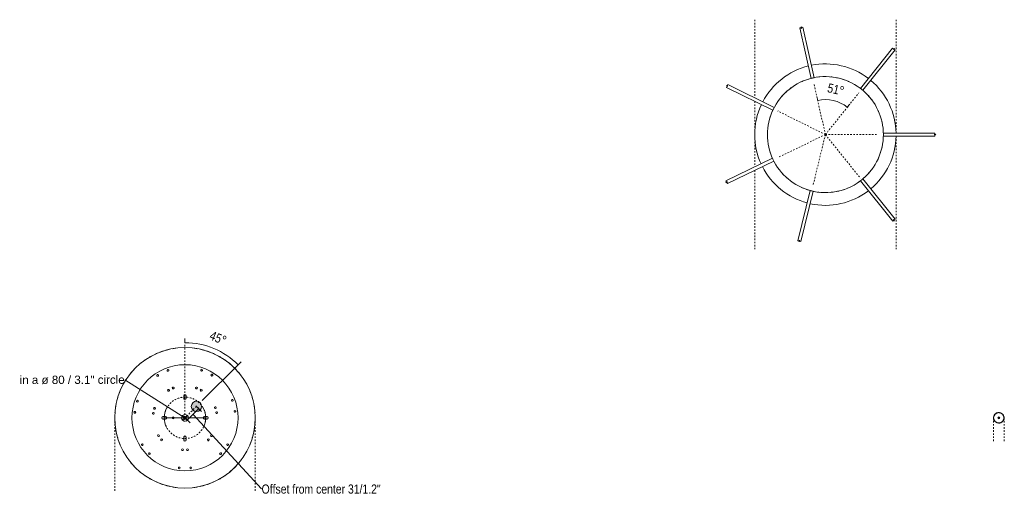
# Model space of a CAD drawing. Header units: millimetres. Extents: x 5395 to 9794, y 397 to 7363.
# Tile 38 of 38: x 7890 to 9794, y 6413 to 7363. Entities that reach past the tile are written whole.
import ezdxf

# ---------------------------------------------------------------- set-up
doc = ezdxf.new("R2010")
doc.units = ezdxf.units.MM
doc.linetypes.add('Dash', pattern=[6, 3, -3])
doc.layers.add('A-ANNO-DIMS', color=7, linetype='Dash', lineweight=9, true_color=0xd2d2d2)
for name, color, linetype, lineweight in [('A-ANNO-DIMS-8', 7, 'Continuous', 9), ('A-DETL-GENF', 7, 'Continuous', 9), ('E-LITE-EQPM', 7, 'Continuous', 20)]:
    doc.layers.add(name, color=color, linetype=linetype, lineweight=lineweight)
doc.styles.add('Arial', font='arial.ttf', dxfattribs={"height": 16})
doc.styles.add('Arial Narrow_3', font='ARIALN.TTF', dxfattribs={"height": 17.6})
doc.dimstyles.new('Angular_-_3mm_Arial', dxfattribs={"dimscale": 304.8, "dimtxt": 18.012385, "dimasz": 0, "dimexe": 0.026247, "dimexo": 0.052493, "dimgap": 0.026247, "dimtad": 1, "dimdec": 0, "dimzin": 0, "dimdsep": 46, "dimtxsty": 'Arial Narrow_3', "dimblk1": 'NONE', "dimblk2": 'NONE', "dimsah": 1, "dimcen": 0.09, "dimadec": 0, "dimazin": 0, "dimtfac": 1, "dimtdec": 4, "dimtix": 1, "dimtmove": 0, "dimatfit": 3, "dimfxl": 1, "dimtvp": 1, "dimtolj": 1, "dimtzin": 0, "dimarcsym": 2})
doc.dimstyles.new('Angular_-_3mm_Arial_1', dxfattribs={"dimscale": 304.8, "dimtxt": 18.012385, "dimasz": 0, "dimexe": 0.026247, "dimexo": 0.052493, "dimgap": 0.026247, "dimtad": 1, "dimdec": 0, "dimzin": 0, "dimdsep": 46, "dimtxsty": 'Arial Narrow_3', "dimblk1": 'NONE', "dimblk2": 'NONE', "dimsah": 1, "dimcen": 0.09, "dimadec": 0, "dimazin": 0, "dimtfac": 1, "dimtdec": 4, "dimtix": 1, "dimtmove": 0, "dimatfit": 3, "dimfxl": 1, "dimtvp": 1, "dimtolj": 1, "dimtzin": 0, "dimarcsym": 2})
doc.dimstyles.new('Diameter_-_3mm_Arial', dxfattribs={"dimscale": 304.8, "dimtxt": 16.32415, "dimasz": 0, "dimexe": 0.062992, "dimexo": 0, "dimgap": 0.03937, "dimtad": 1, "dimjust": 3, "dimdec": 0, "dimzin": 0, "dimdsep": 46, "dimtxsty": 'Arial', "dimblk1": 'NONE', "dimblk2": 'NONE', "dimsah": 1, "dimcen": 0.09, "dimadec": 0, "dimazin": 0, "dimtfac": 1, "dimtdec": 4, "dimtix": 1, "dimtmove": 0, "dimatfit": 2, "dimfxl": 1, "dimtvp": 1, "dimtolj": 1, "dimtzin": 0, "dimarcsym": 2})
doc.dimstyles.new('FARO_-_2_2mm_Arial_Narrow_mm_Inch_Left_H', dxfattribs={"dimscale": 304.8, "dimtxt": 18.012385, "dimasz": 0, "dimexe": 0.026247, "dimexo": 0.0625, "dimgap": 0.013123, "dimtad": 3, "dimtih": 1, "dimtoh": 1, "dimdec": 0, "dimzin": 0, "dimdsep": 46, "dimtxsty": 'Arial Narrow_3', "dimblk1": 'NONE', "dimblk2": 'NONE', "dimsah": 1, "dimcen": 0.09, "dimadec": 0, "dimazin": 0, "dimtfac": 1, "dimtdec": 4, "dimtix": 1, "dimtmove": 1, "dimatfit": 3, "dimfxl": 0.026247, "dimfxlon": 1, "dimtvp": 1, "dimtolj": 1, "dimtzin": 0, "dimarcsym": 2})

# ---------------------------------------------------------------- blocks, each defined once
blk = doc.blocks.new('62802-7L - 64314-44-7L SAMBA Black_ribbon beige pendant lamp ø450-7L-659210-Planta_PDF Fixing Holes')
at = {"layer": 'E-LITE-EQPM', "color": 253, "true_color": 0xaaaaaa}
blk.add_line((29.7, -54.8), (29.6, -54.7), dxfattribs=at)
for centre, radius, start, end in [((0, 0), 135.8, 97.4328, 100.4245), ((0, 0), 135.8, 79.5755, 82.5672), ((0, 0), 135.8, 118.5425, 121.4575), ((0, 0), 135.8, 113.3872, 116.1574), ((0, 0), 135.8, 108.0183, 110.8764), ((0, 0), 135.8, 102.6503, 105.712), ((0, 0), 135.8, 74.288, 77.3498), ((0, 0), 135.8, 69.1236, 71.9817), ((0, 0), 135.8, 63.8426, 66.6128), ((0, 0), 135.8, 58.5425, 61.4575), ((0, 0), 102.6, 90, 270), ((0, 0), 135.8, 134.288, 137.3498), ((0, 0), 135.8, 129.1236, 131.9817), ((0, 0), 135.8, 123.8426, 126.6128), ((-11, 96.9), 1.75, 360, 180), ((-11, 96.9), 1.75, 180, 360), ((0, 0), 102.6, 270, 90), ((11, 96.9), 1.75, 360, 180), ((11, 96.9), 1.75, 180, 360), ((0, 0), 135.8, 53.3872, 56.1574), ((0, 0), 135.8, 48.0183, 50.8764), ((0, 0), 135.8, 42.6503, 45.712), ((0, 0), 135.8, 139.5755, 142.5672), ((0, 0), 135.8, 37.4328, 40.4245), ((-68.8, 69.2), 1.75, 51.3188, 231.3188), ((-68.8, 69.2), 1.75, 231.3188, 51.3188), ((-5, 61.6), 1.8, 0, 180), ((-5, 61.6), 1.8, 180, 360), ((5, 61.6), 1.8, 360, 180), ((5, 61.6), 1.8, 180, 360), ((68.7, 69.2), 1.75, 128.7032, 308.7032), ((68.7, 69.2), 1.75, 308.7032, 128.7032), ((0, 0), 135.8, 162.6503, 165.7189), ((0, 0), 135.8, 157.4328, 160.4245), ((-82.6, 52), 1.75, 51.3188, 231.3188), ((-82.6, 52), 1.75, 231.3188, 51.3188), ((-45, 42.4), 1.8, 51.3188, 231.3188), ((-45, 42.4), 1.8, 231.3188, 51.3188), ((0, 42.6), 2.5, 149.8024, 154.2823), ((0, 42.6), 2.5, 128.5647, 141.4235), ((0, 42.6), 2.5, 115.7059, 120.1978), ((45, 42.5), 1.8, 128.7032, 308.7032), ((45, 42.5), 1.8, 308.7032, 128.7032), ((82.5, 52), 1.75, 128.7032, 308.7032), ((82.5, 52), 1.75, 308.7032, 128.7032), ((0, 0), 135.8, 19.5755, 22.5672), ((0, 0), 135.8, 14.2811, 17.3498), ((0, 0), 135.8, 167.9462, 170.8764), ((-51.2, 34.6), 1.8, 51.3188, 231.3188), ((-51.2, 34.6), 1.8, 231.3188, 51.3188), ((0, 37.6), 2.5, 205.7177, 210.1976), ((0, 37.6), 2.5, 218.5765, 231.4353), ((0, 37.6), 2.5, 239.8022, 244.2941), ((51.2, 34.6), 1.8, 128.7032, 308.7032), ((51.2, 34.6), 1.8, 308.7032, 128.7032), ((0, 0), 135.8, 9.1236, 12.0538), ((0, 0), 135.8, 178.5835, 181.4165), ((0, 0), 135.8, 173.3872, 176.0573), ((-37.6, 0), 2.5, 45, 48.1856), ((-37.6, 0), 2.5, 30, 34.9297), ((-37.6, 0), 2.5, 15, 20.9573), ((-37.6, 0), 2.5, 353.0142, 6.9858), ((-22.8, 0), 2.05, 0, 180), ((0, 0), 6.54, 90, 180), ((0, 0), 3, 360, 180), ((0, 0), 3, 360, 180), ((0, 0), 2, 360, 180), ((0, 0), 6.54, 0, 90), ((42.6, 0), 2.5, 45, 48.1856), ((42.6, 0), 2.5, 30, 34.9297), ((42.6, 0), 2.5, 15, 20.9573), ((42.6, 0), 2.5, 353.0142, 6.9858), ((0, 0), 135.8, 3.9427, 6.6128), ((0, 0), 135.8, 358.5835, 1.4165), ((0, 0), 135.8, 183.9427, 186.6128), ((-97, -10.5), 1.75, 102.6993, 282.6993), ((-97, -10.5), 1.75, 282.6993, 102.6993), ((-61.2, -8.6), 1.8, 102.6993, 282.6993), ((-61.2, -8.6), 1.8, 282.6993, 102.6993), ((-59, -18.4), 1.8, 102.6993, 282.6993), ((-59, -18.4), 1.8, 282.6993, 102.6993), ((-37.6, 0), 2.5, 311.8144, 315), ((-37.6, 0), 2.5, 325.0703, 330), ((-37.6, 0), 2.5, 339.0427, 345), ((-22.8, 0), 2.05, 180, 360), ((0, 0), 6.54, 180, 270), ((0, 0), 3, 180, 360), ((0, 0), 3, 180, 360), ((0, 0), 2, 180, 360), ((0, 0), 6.54, 270, 360), ((42.6, 0), 2.5, 311.8144, 315), ((42.6, 0), 2.5, 325.0703, 330), ((42.6, 0), 2.5, 339.0427, 345), ((58.7, -19.5), 1.8, 76.2365, 256.2365), ((58.7, -19.5), 1.8, 256.2365, 76.2365), ((61.1, -9.8), 1.8, 76.2365, 256.2365), ((61.1, -9.8), 1.8, 256.2365, 76.2365), ((96.8, -12.3), 1.75, 76.2365, 256.2365), ((96.8, -12.3), 1.75, 256.2365, 76.2365), ((0, 0), 135.8, 353.3872, 356.0573), ((0, 0), 135.8, 189.1236, 192.0538), ((0, 0), 135.8, 194.2811, 197.3498), ((-92.1, -32.1), 1.75, 102.6993, 282.6993), ((-92.1, -32.1), 1.75, 282.6993, 102.6993), ((0, -37.6), 2.5, 149.8024, 156.2432), ((0, -37.6), 2.5, 128.5647, 141.4235), ((0, -37.6), 2.5, 115.7059, 120.1978), ((91.5, -33.8), 1.75, 76.2365, 256.2365), ((91.5, -33.8), 1.75, 256.2365, 76.2365), ((0, 0), 135.8, 342.6503, 345.7189), ((0, 0), 135.8, 347.9462, 350.8764), ((0, 0), 135.8, 199.5755, 202.5672), ((-31.8, -53), 1.8, 153.6993, 333.6993), ((-31.8, -53), 1.8, 333.6993, 153.6993), ((-22.8, -57.5), 1.8, 153.6993, 333.6993), ((-22.8, -57.5), 1.8, 333.6993, 153.6993), ((0, -42.6), 2.5, 205.7177, 210.1976), ((0, -42.6), 2.5, 218.5765, 231.4353), ((0, -42.6), 2.5, 239.8022, 244.2941), ((22.2, -57.7), 1.8, 25.6993, 205.6993), ((22.2, -57.7), 1.8, 205.6993, 25.6993), ((31.3, -53.4), 1.8, 25.6993, 205.6993), ((31.3, -53.4), 1.8, 205.6993, 25.6993), ((0, 0), 135.8, 337.4328, 340.4245), ((0, 0), 135.8, 217.4328, 220.4245), ((0, 0), 135.8, 222.6503, 225.712), ((-52.8, -82), 1.75, 153.6993, 333.6993), ((-52.8, -82), 1.75, 333.6993, 153.6993), ((-33, -91.8), 1.75, 153.6993, 333.6993), ((-33, -91.8), 1.75, 333.6993, 153.6993), ((32.1, -92.1), 1.75, 25.6993, 205.6993), ((32.1, -92.1), 1.75, 205.6993, 25.6993), ((52, -82.5), 1.75, 25.6993, 205.6993), ((52, -82.5), 1.75, 205.6993, 25.6993), ((0, 0), 135.8, 314.288, 317.3498), ((0, 0), 135.8, 319.5755, 322.5672), ((0, 0), 135.8, 228.0183, 230.8764), ((0, 0), 135.8, 233.3872, 236.1574), ((0, 0), 135.8, 303.8426, 306.6128), ((0, 0), 135.8, 309.1236, 311.9817), ((0, 0), 135.8, 238.5425, 241.4575), ((0, 0), 135.8, 243.8426, 246.6128), ((0, 0), 135.8, 249.1236, 251.9817), ((0, 0), 135.8, 254.288, 257.3498), ((0, 0), 135.8, 282.6503, 285.712), ((0, 0), 135.8, 288.0183, 290.8764), ((0, 0), 135.8, 293.3872, 296.1574), ((0, 0), 135.8, 298.5425, 301.4575), ((0, 0), 135.8, 259.5755, 262.5672), ((0, 0), 135.8, 277.4328, 280.4245)]:
    blk.add_arc(centre, radius, start, end, dxfattribs=at)
blk = doc.blocks.new('62802-7L - 64314 MAMBO_CONGA_SAMBA Black structure pendant lamp with tensioner-545310-Planta_PDF Floron')
at = {"layer": 'E-LITE-EQPM'}
for p, q in [((-163.5, 134.7), (-163.6, 134.8)), ((-3, 112), (-3, 111.9)), ((3, 111.9), (3, 112)), ((-94.7, 79.7), (-94.8, 79.7)), ((-89.3, 67.7), (-89.2, 67.6)), ((-110, -21.7), (-110, -21.6)), ((109.6, -23.6), (109.5, -23.6)), ((-207.3, -43.6), (-207.4, -43.6)), ((-52.3, -99), (-52.4, -99.1)), ((51.3, -99.7), (51.2, -99.6)), ((51.7, -100.5), (51.6, -100.4)), ((-96.6, -188.5), (-96.6, -188.6))]:
    blk.add_line(p, q, dxfattribs=at)
for radius, start, end in [(136.7, 91.2621, 140.0566), (136.7, 39.9648, 88.7406), (112.1, 112.4558, 114.5152), (112.1, 106.7636, 108.9144), (112.1, 101.1279, 103.2099), (112.1, 95.4848, 97.5442), (112.1, 82.4558, 84.5152), (112.1, 76.7901, 78.8721), (112.1, 71.0856, 73.2364), (112.1, 65.4848, 67.5442), (136.7, 142.5753, 191.4355), (112.1, 136.7636, 138.9144), (112.1, 131.0856, 133.2364), (112.1, 125.4848, 127.5442), (112.1, 52.4558, 54.5152), (112.1, 46.7636, 48.9144), (112.1, 41.0856, 43.2364), (136.7, 347.568, 37.4479), (112.1, 142.8397, 144.5152), (112.1, 35.4848, 37.1739), (112.1, 155.4848, 157.5442), (112.1, 22.4558, 24.5152), (112.1, 166.7636, 168.9144), (112.1, 161.0856, 163.2364), (112.1, 16.7636, 18.9144), (112.1, 11.0856, 13.2364), (112.1, 172.4558, 174.5152), (112.1, 5.4848, 7.5442), (112.1, 185.4848, 187.5442), (112.1, 352.4558, 354.5152), (136.7, 193.9558, 242.4296), (112.1, 196.7636, 198.9144), (136.7, 296.9515, 345.0483), (112.1, 341.0856, 343.2364), (112.1, 347.8354, 348.9144), (112.1, 202.4558, 204.5152), (112.1, 335.4848, 337.5442), (112.1, 215.4848, 217.5442), (112.1, 221.0856, 223.2364), (112.1, 316.7636, 318.9144), (112.1, 322.4558, 324.5152), (112.1, 226.7636, 228.9144), (112.1, 232.4558, 234.5152), (112.1, 305.4848, 307.5442), (112.1, 311.0856, 313.2364), (112.1, 245.4848, 247.5442), (112.1, 251.0856, 253.2364), (112.1, 256.7901, 258.8721), (112.1, 262.4558, 264.5152), (112.1, 275.4848, 277.5442), (112.1, 281.1279, 283.2099), (112.1, 286.7636, 288.9144), (112.1, 292.4558, 294.161), (136.7, 244.9481, 270), (136.7, 270, 294.4341)]:
    blk.add_arc((0, 0), radius, start, end, dxfattribs=at)
blk = doc.blocks.new('canopy_soporte - canopy-557651-Planta_PDF Fixing Holes Copy 1')
at = {"layer": 'E-LITE-EQPM', "color": 253, "true_color": 0xaaaaaa}
for p, q in [((10.7, 2), (9.8, 2)), ((10.7, 2), (10.7, 0)), ((10.7, 0), (10.7, -2)), ((9.8, -2), (10.7, -2))]:
    blk.add_line(p, q, dxfattribs=at)
at = {"layer": 'E-LITE-EQPM', "color": 253, "true_color": 0xaaaaaa, "flags": 128}
for points in [[(0, 10.3), (-2.1, 10.1), (-4.1, 9.4), (-5.9, 8.4), (-7.5, 7), (-8.8, 5.3), (-9.7, 3.4), (-10.2, 1.4), (-10.3, -0.7), (-9.9, -2.8), (-9.1, -4.8), (-8, -6.5), (-6.5, -8), (-4.7, -9.2), (-2.7, -9.9), (-0.7, -10.3), (0, -10.3)], [(10, 2), (9.9, 2.8), (9.1, 4.8), (8, 6.5), (6.5, 8), (4.7, 9.2), (2.7, 9.9), (0.7, 10.3), (0, 10.3)], [(0, -10.3), (2.1, -10.1), (4.1, -9.4), (5.9, -8.4), (7.5, -7), (8.8, -5.3), (9.7, -3.4), (10, -2)]]:
    blk.add_lwpolyline(points, dxfattribs=at)
at = {"layer": 'E-LITE-EQPM', "color": 253, "true_color": 0xaaaaaa}
for start, end in [(90, 270), (270, 90)]:
    blk.add_arc((0, 0), 10, start, end, dxfattribs=at)
for points, knots in [([(0, 10), (-0.3, 10), (-1, 10), (-2.2, 9.8), (-3.2, 9.5), (-3.8, 9.3), (-4, 9.2), (-4.1, 9.1), (-4.2, 9.1), (-4.2, 9.1)], [0, 0, 0, 0, 0.1428571, 0.2857143, 0.5714286, 0.6785714, 0.7321429, 0.7857143, 0.8392857, 0.8392857, 0.8392857, 0.8392857]), ([(4.2, 9.1), (4.2, 9.1), (3.8, 9.2), (2.9, 9.6), (1.5, 9.9), (0.5, 10), (0, 10)], [0.1428571, 0.1428571, 0.1428571, 0.1428571, 0.2857143, 0.5714286, 0.7857143, 1, 1, 1, 1]), ([(9.9, 1.4), (9.9, 1.5), (9.9, 1.6), (9.8, 1.8), (9.8, 1.8)], [0.753091, 0.753091, 0.753091, 0.753091, 0.7916667, 0.8611111, 0.8611111, 0.8611111, 0.8611111]), ([(-4.2, -9.1), (-4.2, -9.1), (-3.8, -9.2), (-2.9, -9.6), (-1.5, -9.9), (-0.5, -10), (0, -10)], [0.1428571, 0.1428571, 0.1428571, 0.1428571, 0.2857143, 0.5714286, 0.7857143, 1, 1, 1, 1]), ([(0, -10), (0.3, -10), (1, -10), (2.2, -9.8), (3.2, -9.5), (3.8, -9.3), (4, -9.2), (4.1, -9.1), (4.2, -9.1), (4.2, -9.1)], [0, 0, 0, 0, 0.1428571, 0.2857143, 0.5714286, 0.6785714, 0.7321429, 0.7857143, 0.8392857, 0.8392857, 0.8392857, 0.8392857])]:
    blk.add_open_spline(points, degree=3, knots=knots, dxfattribs=at)
for points in [[(9.8, 1.8), (9.8, 1.9), (9.8, 2), (9.8, 2)], [(10, 0.8), (10, 0.8), (10, 0.9), (10, 0.9)], [(10, 0.1), (10, 0.2), (10, 0.2), (10, 0.3)], [(10, -0.3), (10, -0.2), (10, -0.1), (10, 0.1)], [(9.8, -1.9), (9.8, -1.8), (9.9, -1.7), (9.9, -1.6), (9.9, -1.5)], [(9.8, -2), (9.8, -2), (9.8, -2), (9.8, -1.9), (9.8, -1.9)], [(10, -1), (10, -0.9), (10, -0.8), (10, -0.7)]]:
    blk.add_open_spline(points, degree=3, dxfattribs=at)
blk = doc.blocks.new('DIMBLOCK9-Planta_PDF Fixing Holes')
at = {"layer": 'A-ANNO-DIMS-8', "color": 251, "true_color": 0x5b5b5b, "transparency": 16777216}
for p, q in [((8236.3, 6611.8), (8214.1, 6589.7)), ((8230.6, 6617.5), (8241.9, 6606.2)), ((8236.3, 6611.8), (8230.6, 6617.5)), ((8208.5, 6595.4), (8219.8, 6584.1)), ((8214.1, 6589.7), (8208.5, 6595.4)), ((8357.8, 6456.7), (8225.2, 6600.8)), ((8357.8, 6456.7), (8357.8, 6456.7))]:
    blk.add_line(p, q, dxfattribs=at)
at = {"layer": 'A-ANNO-DIMS-8', "color": 0, "transparency": 16777216, "insert": (8357.8, 6465.2), "char_height": 17.6, "width": 276.533, "attachment_point": 1, "line_spacing_factor": 0.974696, "style": 'Arial Narrow_3'}
blk.add_mtext('Offset from center 31/1.2"', dxfattribs=at)
blk = doc.blocks.new('_None')
blk = doc.blocks.new('DIMBLOCK10-Planta_PDF Fixing Holes')
at = {"layer": 'A-ANNO-DIMS-8', "color": 8, "true_color": 0x787878, "transparency": 16777216}
for p, q in [((8093.3, 6667.6), (8209.7, 6594.1)), ((8093.3, 6667.6), (8093.3, 6667.6)), ((8209.7, 6594.1), (8169.7, 6594)), ((8205.7, 6598.1), (8213.7, 6590.1)), ((8205.7, 6590.1), (8213.7, 6598.1)), ((8209.7, 6594.1), (8249.7, 6594.2))]:
    blk.add_line(p, q, dxfattribs=at)
for start, end in [(152.6176, 207.6215), (332.6176, 27.6215)]:
    blk.add_arc((8209.7, 6594.1), 40, start, end, dxfattribs=at)
at = {"layer": 'A-ANNO-DIMS-8', "color": 0, "transparency": 16777216, "insert": (7890.1, 6675.4), "char_height": 16, "width": 243.807, "attachment_point": 1, "rotation": 0.1195, "line_spacing_factor": 0.941778, "style": 'Arial'}
blk.add_mtext('in a ø 80 / 3.1" circle', dxfattribs=at)
blk = doc.blocks.new('DIMBLOCK11-Planta_PDF Fixing Holes')
at = {"layer": 'A-ANNO-DIMS-8', "color": 251, "true_color": 0x5b5b5b, "transparency": 16777216}
for p, q in [((8209.7, 6739.2), (8209.7, 6747.2)), ((8312.5, 6696.6), (8318.1, 6702.3)), ((8312.5, 6696.6), (8243.2, 6627.5)), ((8312.5, 6696.6), (8312.5, 6696.6))]:
    blk.add_line(p, q, dxfattribs=at)
at = {"layer": 'A-ANNO-DIMS-8', "color": 251, "linetype": 'Dash', "true_color": 0x5b5b5b, "transparency": 16777216}
blk.add_line((8209.7, 6739.2), (8209.7, 6739.2), dxfattribs=at)
at = {"layer": 'A-ANNO-DIMS-8', "color": 251, "true_color": 0x5b5b5b, "transparency": 16777216}
blk.add_arc((8209.7, 6594.1), 145.1, 44.9259, 90, dxfattribs=at)
blk.add_arc((8209.7, 6594.1), 145.1, 44.9259, 90, dxfattribs=at)
at = {"layer": 'A-ANNO-DIMS-8', "color": 0, "transparency": 16777216, "insert": (8262.3, 6762.7), "char_height": 17.6, "width": 38.426, "attachment_point": 1, "rotation": 337.4629, "line_spacing_factor": 0.974696, "style": 'Arial Narrow_3'}
blk.add_mtext('45°', dxfattribs=at)
blk = doc.blocks.new('DIMBLOCK15-Planta_PDF Floron')
at = {"layer": 'A-ANNO-DIMS-8', "color": 251, "true_color": 0x5b5b5b, "transparency": 16777216}
for p, q in [((9433, 7207.4), (9431.3, 7215.2)), ((9433, 7207.4), (9433, 7207.4)), ((9490.1, 7194.2), (9495.1, 7200.4)), ((9490.1, 7194.2), (9490.1, 7194.2)), ((9490.1, 7194.2), (9490.1, 7194.2))]:
    blk.add_line(p, q, dxfattribs=at)
blk.add_arc((9447.9, 7141.4), 67.6, 51.3143, 102.6948, dxfattribs=at)
blk.add_arc((9447.9, 7141.4), 67.6, 51.3143, 102.6948, dxfattribs=at)
at = {"layer": 'A-ANNO-DIMS-8', "color": 0, "transparency": 16777216, "insert": (9454.4, 7240.9), "char_height": 17.6, "width": 38.426, "attachment_point": 1, "rotation": 347.0045, "line_spacing_factor": 0.974696, "style": 'Arial Narrow_3'}
blk.add_mtext('51°', dxfattribs=at)

msp = doc.modelspace()

# ---------------------------------------------------------------- hatches: boundary and pattern name
at = {"layer": 'A-DETL-GENF', "true_color": 0xe2e2e2}
h = msp.add_hatch(color=254, dxfattribs=at)
h.paths.add_polyline_path([(8209.7, 6549), (8210.4, 6549.1), (8211, 6549.3), (8211.5, 6549.7), (8211.9, 6550.2), (8212.1, 6550.8), (8212.2, 6551.5), (8212.1, 6557.1), (8211.9, 6557.7), (8211.5, 6558.3), (8211, 6558.7), (8210.4, 6558.9), (8209.7, 6559), (8209.1, 6558.9), (8208.5, 6558.7), (8208, 6558.3), (8207.6, 6557.7), (8207.3, 6557.1), (8207.2, 6556.5), (8207.3, 6550.8), (8207.6, 6550.2), (8208, 6549.7), (8208.5, 6549.3), (8209.1, 6549.1)])
h.paths.add_polyline_path([(8167.1, 6591.6), (8172.7, 6591.7), (8173.4, 6592), (8173.8, 6592.2), (8174.2, 6592.7), (8174.4, 6593.2), (8174.6, 6593.8), (8174.6, 6594.4), (8174.3, 6595.2), (8174.2, 6595.5), (8173.8, 6596), (8173.3, 6596.3), (8172.7, 6596.5), (8172.1, 6596.6), (8166.5, 6596.5), (8165.9, 6596.3), (8165.3, 6595.9), (8164.9, 6595.2), (8164.7, 6594.8), (8164.6, 6594.1), (8164.7, 6593.5), (8164.9, 6592.9), (8165.3, 6592.3), (8165.9, 6591.9), (8166.5, 6591.7)])
h.paths.add_polyline_path([(8247.3, 6591.6), (8252.9, 6591.7), (8253.5, 6591.9), (8254, 6592.2), (8254.4, 6592.7), (8254.7, 6593.2), (8254.8, 6593.8), (8254.8, 6594.4), (8254.6, 6595.2), (8254.4, 6595.5), (8254, 6596), (8253.5, 6596.3), (8252.9, 6596.5), (8252.3, 6596.6), (8246.7, 6596.5), (8246.1, 6596.3), (8245.6, 6595.9), (8245.1, 6595.2), (8244.9, 6594.8), (8244.8, 6594.1), (8244.9, 6593.5), (8245.2, 6592.9), (8245.6, 6592.3), (8246.1, 6591.9), (8246.7, 6591.7)])
h.paths.add_polyline_path([(8231.9, 6606.2), (8234.5, 6606.6), (8236.9, 6607.6), (8239, 6609.2), (8240.6, 6611.2), (8241.6, 6613.6), (8241.9, 6616.2), (8241.6, 6618.8), (8240.6, 6621.2), (8239, 6623.3), (8236.9, 6624.9), (8234.5, 6625.9), (8231.9, 6626.2), (8229.3, 6625.9), (8226.9, 6624.9), (8224.8, 6623.3), (8223.2, 6621.2), (8222.2, 6618.8), (8221.9, 6616.2), (8222.2, 6613.6), (8223.2, 6611.2), (8224.8, 6609.2), (8226.9, 6607.6), (8229.3, 6606.6)])
h.paths.add_polyline_path([(8209.7, 6629.2), (8210.4, 6629.3), (8211, 6629.6), (8211.5, 6630), (8212, 6630.7), (8212.1, 6631.1), (8212.2, 6631.7), (8212.1, 6637.4), (8211.9, 6638), (8211.5, 6638.5), (8211, 6638.9), (8210.4, 6639.1), (8209.7, 6639.2), (8209.1, 6639.1), (8208.5, 6638.9), (8208, 6638.5), (8207.6, 6638), (8207.3, 6637.4), (8207.2, 6636.7), (8207.3, 6631.1), (8207.6, 6630.5), (8208, 6630), (8208.5, 6629.6), (8209.1, 6629.3)])
msp.add_hatch(color=254, dxfattribs=at).paths.add_polyline_path([(9783.1, 6592.1), (9783.6, 6592.2), (9784.1, 6592.4), (9784.5, 6592.7), (9784.8, 6593.1), (9785, 6593.6), (9785.1, 6594.1), (9785, 6594.6), (9784.8, 6595.1), (9784.5, 6595.5), (9784.1, 6595.8), (9783.6, 6596), (9783.1, 6596.1), (9782.5, 6596), (9782, 6595.8), (9781.6, 6595.5), (9781.3, 6595.1), (9781.1, 6594.6), (9781.1, 6594.1), (9781.1, 6593.6), (9781.3, 6593.1), (9781.6, 6592.7), (9782.1, 6592.4), (9782.5, 6592.2)])

# ---------------------------------------------------------------- linework, layer by layer
at = {"layer": 'A-ANNO-DIMS'}
for p, q in [((9311.2, 7363.4), (9311.2, 7212.4)), ((9584.6, 7363.4), (9584.6, 7144.4)), ((9447.9, 7141.4), (9425.7, 7240)), ((9447.9, 7141.4), (9512.3, 7221.8)), ((9311.2, 7205.7), (9311.2, 7079)), ((9447.9, 7141.4), (9355.6, 7187.1)), ((9447.9, 7141.4), (9357.8, 7098.1)), ((9447.9, 7141.4), (9424, 7043.3)), ((9447.9, 7141.4), (9515.6, 7057)), ((9447.9, 7141.4), (9548.9, 7141.4)), ((9584.6, 7138.4), (9584.6, 6920.2)), ((9311.2, 7072.3), (9311.2, 6920.2)), ((8209.7, 6594.1), (8209.7, 6735.1)), ((8231.9, 6616.2), (8209.7, 6594.1)), ((8073.9, 6594.1), (8073.9, 6453.1)), ((8345.6, 6594.1), (8345.6, 6453.1)), ((9772.8, 6594.1), (9772.8, 6547.2)), ((9793.4, 6594.1), (9793.4, 6547.2))]:
    msp.add_line(p, q, dxfattribs=at)
msp.add_circle((8209.7, 6594.1), 40, dxfattribs=at)
msp.add_arc((8209.7, 6594.1), 6.54, 180, 0, dxfattribs=at)
at = {"layer": 'E-LITE-EQPM'}
for p, q in [((9402.3, 7348.3), (9401, 7349.5)), ((9401, 7349.5), (9401.7, 7346.6)), ((9404.3, 7348.7), (9402.3, 7348.3)), ((9426.2, 7251.4), (9404.3, 7348.7)), ((9400.4, 7347.9), (9398.4, 7347.4)), ((9398.4, 7347.4), (9420.3, 7250.1)), ((9401.7, 7346.6), (9400.4, 7347.9)), ((9577.9, 7308.6), (9515.6, 7230.8)), ((9520.3, 7227), (9582.6, 7304.9)), ((9579.5, 7307.4), (9577.9, 7308.6)), ((9581.2, 7307.9), (9579.3, 7305.6)), ((9579.3, 7305.6), (9579.5, 7307.4)), ((9581, 7306.2), (9581.2, 7307.9)), ((9582.6, 7304.9), (9581, 7306.2)), ((9258.5, 7236.2), (9256.7, 7236)), ((9256.7, 7236), (9259.4, 7234.7)), ((9257.6, 7234.5), (9256.7, 7232.6)), ((9259.4, 7234.7), (9257.6, 7234.5)), ((9259.4, 7238), (9258.5, 7236.2)), ((9348.8, 7193.8), (9259.4, 7238)), ((9256.7, 7232.6), (9346.1, 7188.4)), ((9659.7, 7144.4), (9559.9, 7144.4)), ((9658.2, 7141.4), (9659.7, 7142.4)), ((9661.2, 7141.4), (9658.2, 7141.4)), ((9659.7, 7142.4), (9659.7, 7144.4)), ((9659.7, 7140.5), (9661.2, 7141.4)), ((9659.7, 7138.4), (9659.7, 7140.5)), ((9559.9, 7138.4), (9659.7, 7138.4)), ((9345.6, 7095.6), (9255.7, 7052.3)), ((9258.3, 7046.9), (9348.2, 7090.1)), ((9255.7, 7052.3), (9256.6, 7050.5)), ((9256.6, 7050.5), (9255.7, 7049)), ((9255.7, 7049), (9258.4, 7050.3)), ((9258.4, 7050.3), (9257.4, 7048.8)), ((9257.4, 7048.8), (9258.3, 7046.9)), ((9515.6, 7052.1), (9578, 6974.3)), ((9582.7, 6978), (9520.3, 7055.9)), ((9418.5, 7033.3), (9394.8, 6936.4)), ((9400.7, 6934.9), (9424.3, 7031.9)), ((9578, 6974.3), (9579.6, 6975.5)), ((9581.3, 6975), (9579.4, 6977.3)), ((9579.4, 6977.3), (9581.1, 6976.7)), ((9579.6, 6975.5), (9581.3, 6975)), ((9581.1, 6976.7), (9582.7, 6978)), ((9394.8, 6936.4), (9396.8, 6935.9)), ((9396.8, 6935.9), (9397.4, 6934.2)), ((9397.4, 6934.2), (9398.1, 6937.1)), ((9398.1, 6937.1), (9398.7, 6935.4)), ((9398.7, 6935.4), (9400.7, 6934.9)), ((8207.2, 6636.7), (8207.2, 6631.7)), ((8212.2, 6631.7), (8212.2, 6636.7)), ((8172.1, 6596.6), (8167.1, 6596.6)), ((8167.1, 6591.6), (8172.1, 6591.6)), ((8252.3, 6596.6), (8247.3, 6596.6)), ((8247.3, 6591.6), (8252.3, 6591.6)), ((8207.2, 6556.5), (8207.2, 6551.5)), ((8212.2, 6551.5), (8212.2, 6556.5))]:
    msp.add_line(p, q, dxfattribs=at)
at = {"layer": 'E-LITE-EQPM', "color": 253, "true_color": 0xaaaaaa}
for p, q in [((8207.2, 6636.7), (8207.2, 6631.7)), ((8212.2, 6631.7), (8212.2, 6636.7)), ((8172.1, 6596.6), (8167.1, 6596.6)), ((8167.1, 6591.6), (8172.1, 6591.6)), ((8252.3, 6596.6), (8247.3, 6596.6)), ((8247.3, 6591.6), (8252.3, 6591.6)), ((8207.2, 6556.5), (8207.2, 6551.5)), ((8212.2, 6551.5), (8212.2, 6556.5))]:
    msp.add_line(p, q, dxfattribs=at)
at = {"layer": 'E-LITE-EQPM'}
for centre, radius, start, end in [((9447.9, 7141.4), 112.1, 50, 155), ((9447.9, 7141.4), 112.1, 101.1655, 104.2329), ((9447.9, 7141.4), 112.1, 49.785, 52.8523), ((9447.9, 7141.4), 112.1, 0.0043, 49.7854), ((9447.9, 7141.4), 112.1, 155.2283, 180), ((9447.9, 7141.4), 112.1, 152.1558, 155.2232), ((9447.9, 7141.4), 112.1, 180, 204.9973), ((9447.9, 7141.4), 112.1, 310.2422, 359.9874), ((9447.9, 7141.4), 112.1, 358.4707, 1.5381), ((9447.9, 7141.4), 112.1, 204.161, 207.2284), ((9447.9, 7141.4), 112.1, 205.0026, 254.7722), ((9447.9, 7141.4), 112.1, 255, 310), ((9447.9, 7141.4), 112.1, 307.1742, 310.2416), ((9447.9, 7141.4), 112.1, 254.7756, 257.843), ((8209.7, 6636.7), 2.5, 0, 180), ((8209.7, 6631.7), 2.5, 180, 0), ((8231.9, 6616.2), 10, 0, 180), ((8231.9, 6616.2), 10, 180, 0), ((8167.1, 6594.1), 2.5, 90, 270), ((8172.1, 6594.1), 2.5, 270, 90), ((8247.3, 6594.1), 2.5, 90, 270), ((8252.3, 6594.1), 2.5, 270, 90), ((9783.1, 6594.1), 2, 90, 270), ((9783.1, 6594.1), 2, 270, 90), ((8209.7, 6556.5), 2.5, 0, 180), ((8209.7, 6551.5), 2.5, 180, 0)]:
    msp.add_arc(centre, radius, start, end, dxfattribs=at)
at = {"layer": 'E-LITE-EQPM', "color": 253, "true_color": 0xaaaaaa}
for centre, radius, start, end in [((8209.7, 6594.1), 135.8, 0, 180), ((8209.7, 6636.7), 2.5, 0, 180), ((8209.7, 6631.7), 2.5, 180, 0), ((8231.9, 6616.2), 10, 0, 180), ((8231.9, 6616.2), 10, 180, 0), ((8209.7, 6594.1), 135.8, 180, 0), ((8167.1, 6594.1), 2.5, 90, 270), ((8172.1, 6594.1), 2.5, 270, 90), ((8247.3, 6594.1), 2.5, 90, 270), ((8252.3, 6594.1), 2.5, 270, 90), ((9783.1, 6594.1), 2, 90, 270), ((9783.1, 6594.1), 2, 270, 90), ((8209.7, 6556.5), 2.5, 0, 180), ((8209.7, 6551.5), 2.5, 180, 0)]:
    msp.add_arc(centre, radius, start, end, dxfattribs=at)

# ---------------------------------------------------------------- block references
at = {"layer": 'E-LITE-EQPM', "rotation": 269.9999999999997}
msp.add_blockref('62802-7L - 64314 MAMBO_CONGA_SAMBA Black structure pendant lamp with tensioner-545310-Planta_PDF Floron', (9447.9, 7141.4), dxfattribs=at)
at = {"layer": 'E-LITE-EQPM', "color": 253, "true_color": 0xaaaaaa, "extrusion": (0, 0, -1), "rotation": 179.9999950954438}
msp.add_blockref('62802-7L - 64314-44-7L SAMBA Black_ribbon beige pendant lamp ø450-7L-659210-Planta_PDF Fixing Holes', (-8209.7, 6594.1), dxfattribs=at)
at = {"layer": 'E-LITE-EQPM', "color": 253, "true_color": 0xaaaaaa}
msp.add_blockref('canopy_soporte - canopy-557651-Planta_PDF Fixing Holes Copy 1', (9783.1, 6594.1), dxfattribs=at)

# ---------------------------------------------------------------- dimensions: what is measured, and where the dimension line sits
at = {"layer": 'A-ANNO-DIMS', "color": 251, "linetype": 'Continuous', "true_color": 0x5b5b5b}
for base, center, p1, p2, dimstyle, override, picture, middle in [((9472.7, 7204.3), (9447.9, 7141.4), (9500.1, 7206.7), (9429.5, 7223), 'Angular_-_3mm_Arial_1', {"dimpost": '<>', "dimfxl": 72.47977}, 'DIMBLOCK15-Planta_PDF Floron', (9466.9, 7223.9)), ((8282.4, 6719.7), (8209.7, 6594.1), (8231.9, 6616.2), (8209.7, 6755.2), 'Angular_-_3mm_Arial', {"dimpost": '<>', "dimfxl": 140.775162}, 'DIMBLOCK11-Planta_PDF Fixing Holes', (8271.8, 6743.8))]:
    dim = msp.add_angular_dim_3p(base=base, center=center, p1=p1, p2=p2, dimstyle=dimstyle, override=override, dxfattribs=at)
    dim.commit()
    dim.dimension.update_dxf_attribs({"geometry": picture, "text_midpoint": middle})
at = {"layer": 'A-ANNO-DIMS', "color": 8, "linetype": 'Continuous', "true_color": 0x787878}
dim = msp.add_diameter_dim_2p(p1=(8249.7, 6594.2), p2=(8169.7, 6594), text='in a<>circle', dimstyle='Diameter_-_3mm_Arial', override={"dimpost": 'ø<>'}, dxfattribs=at)
dim.commit()
dim.dimension.update_dxf_attribs({"geometry": 'DIMBLOCK10-Planta_PDF Fixing Holes', "text_midpoint": (8209.7, 6616.5)})
at = {"layer": 'A-ANNO-DIMS', "color": 251, "linetype": 'Continuous', "true_color": 0x5b5b5b}
dim = msp.add_linear_dim(base=(8214.1, 6589.7), p1=(8230.6, 6617.5), p2=(8208.5, 6595.4), angle=44.9259, text='Offset from center <>', dimstyle='FARO_-_2_2mm_Arial_Narrow_mm_Inch_Left_H', override={"dimpost": '<>', "dimfxl": 31.319017}, dxfattribs=at)
dim.commit()
dim.dimension.update_dxf_attribs({"geometry": 'DIMBLOCK9-Planta_PDF Fixing Holes', "text_midpoint": (8496, 6453.5), "dimtype": 160})

doc.saveas('drawing.dxf')
